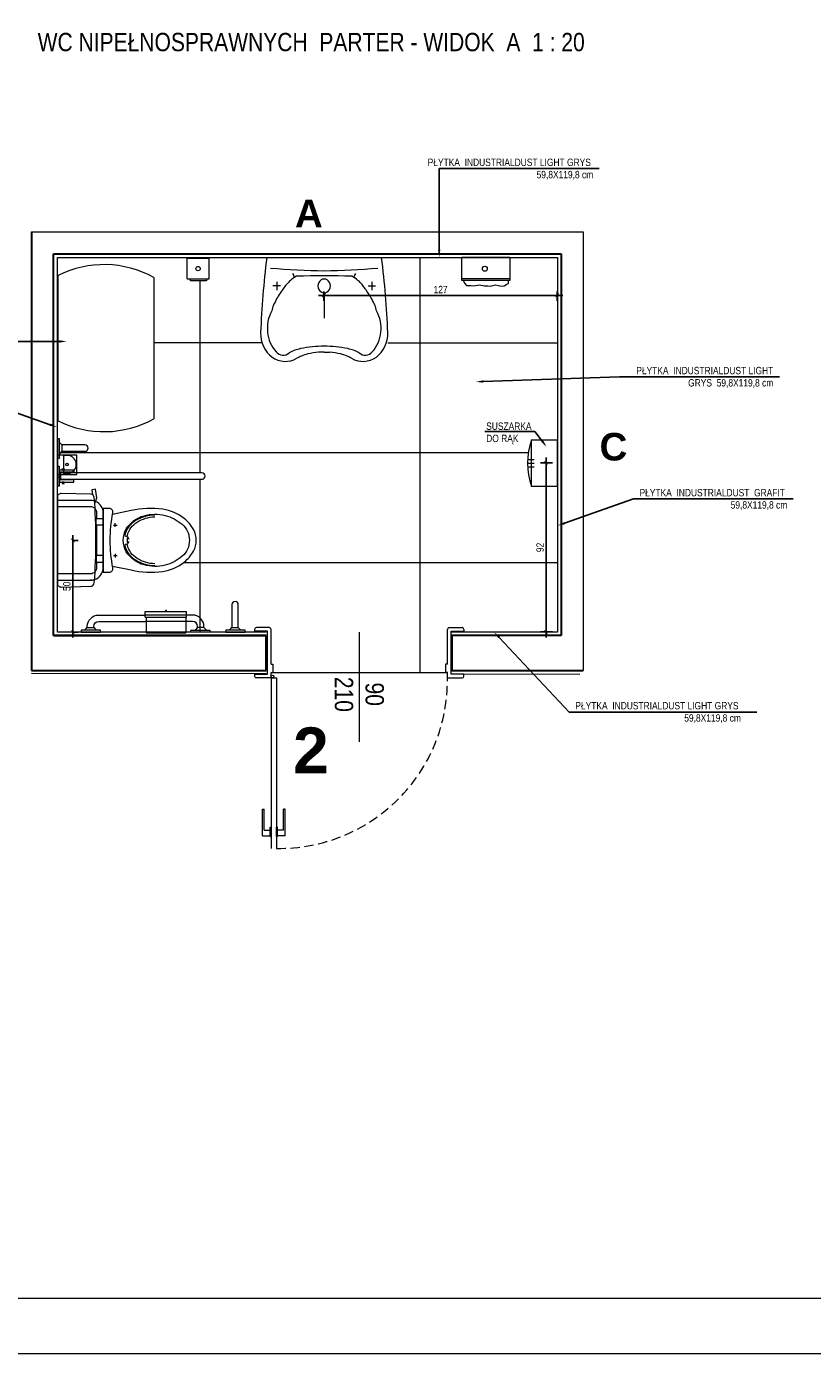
# Model space of a CAD drawing. Header units: millimetres. Extents: x -9038497 to 54128, y -10570064 to 59476.
# Tile 123 of 135: x 50746 to 51174, y 19837 to 20560. Entities that reach past the tile are written whole.
import ezdxf
from ezdxf import colors
from ezdxf.entities.mleader import LeaderData, LeaderLine
from ezdxf.math import Vec2, Vec3

# ---------------------------------------------------------------- set-up
doc = ezdxf.new("R2010")
doc.units = ezdxf.units.MM
doc.header["$LTSCALE"] = 0.8
doc.header["$PDMODE"] = 2
doc.linetypes.add('Dash', pattern=[0.435, 0.3175, -0.1175])
doc.linetypes.add('DASHED2', pattern=[9.525, 6.35, -3.175])
for name, color, linetype, lineweight in [('0 proj_drzwi', 4, 'Continuous', 0), ('0 proj_meble pokojowe-linie środkowe', 42, 'Continuous', 0), ('0 proj_okna', 4, 'Continuous', 0), ('0 proj_widok widok widok', 7, 'Continuous', 0), ('0 proj_wyposażenie sanitarne', 40, 'Continuous', 18), ('A_widok', 8, 'Continuous', 0), ('SCIANY', 1, 'Continuous', 30), ('sciany - mur', 1, 'Continuous', 30), ('tynk', 252, 'Continuous', 5), ('WYPOSAZENIE_SANITARNE', 2, 'Continuous', 20), ('WYPOSAŻENIE', 223, 'Continuous', 9)]:
    doc.layers.add(name, color=color, linetype=linetype, lineweight=lineweight)
doc.layers.add('HATCH', color=4, linetype='Continuous', lineweight=9, plot=False)
doc.layers.add('strop podw.', color=3, linetype='Continuous')
doc.styles.get("Standard").update_dxf_attribs({"font": 'g12f13.shx', "width": 0.8, "height": 10})
doc.styles.add('WYMIAR-20', font='ARIALN.TTF', dxfattribs={"height": 4})
doc.styles.add('WYMIAR-50', font='ARIALN.TTF', dxfattribs={"height": 10})
doc.dimstyles.new('SKALA-20', dxfattribs={"dimscale": 2, "dimtxt": 2, "dimasz": 1, "dimexe": 1.5, "dimexo": 1.5, "dimgap": 0.6, "dimtad": 1, "dimdec": 1, "dimrnd": 0.5, "dimdsep": 46, "dimtxsty": 'WYMIAR-20', "dimblk": 'ARCHTICK', "dimcen": 1.2, "dimdle": 1.5, "dimclrd": 256, "dimclre": 256, "dimclrt": 256, "dimadec": 0, "dimazin": 0, "dimtfac": 0.5, "dimtdec": 1, "dimtix": 1, "dimtmove": 2, "dimatfit": 3, "dimfxl": 2, "dimfxlon": 1, "dimtolj": 1, "dimarcsym": 0})

# ---------------------------------------------------------------- blocks, each defined once
blk = doc.blocks.new('umywalka')
at = {"layer": 'WYPOSAŻENIE', "lineweight": 0}
for p, q in [((-13.14, -5.4), (-17.64, -5.4)), ((-15.39, -7.43), (-15.39, -3.37)), ((0, -62.55), (0, 0)), ((0.06, -2.7), (0, -2.7)), ((-10.09, -16.22), (-10.89, -14.85)), ((-51.46, -31.28), (-51.52, -28.24)), ((-51.46, -31.28), (-51.52, -34.31)), ((-19.14, -31.28), (-33.02, -31.28)), ((-10.09, -46.33), (-10.89, -47.7)), ((-13.14, -57.15), (-17.64, -57.15)), ((-15.39, -55.13), (-15.39, -59.18)), ((0.06, -59.85), (0, -59.85))]:
    blk.add_line(p, q, dxfattribs=at)
at = {"layer": 'WYPOSAŻENIE', "lineweight": 0, "extrusion": (0, 0, -1)}
for centre, major_axis, start_param, end_param in [((-41.5, -10.16), (15, 0), 2.665045, 4.75447), ((-38.5, -16.62), (18.12, 0), 3.92538, 5.263255), ((-58.76, -379.13), (425.33, 0), -1.528716, -1.432204), ((-47.66, -8.85), (5.54, 0), 2.405605, 3.988362), ((-31.76, -14.27), (13.12, 0), -1.360254, -1.107188), ((-47, -41.72), (47.22, 0), -1.107223, -1.025618), ((-45.88, -40.06), (45.05, 0), -1.025688, -0.942144), ((465.01, -36.23), (472.19, 0), 3.153255, 3.222171), ((-81.82, -24.19), (32.87, 0), -0.417269, -0.195158), ((-55.42, -51.85), (61.26, 0), -0.941874, -0.842747), ((-27.17, -23.33), (18.81, 0), -0.843068, -0.664024), ((-27.43, -23.51), (19.14, 0), -0.66381, -0.437397), ((-10.34, -12.95), (2.18, 0), 0.675065, 1.823026), ((-80.22, -28.15), (28.58, 0), -0.476547, -0.370959), ((-74.97, -26.31), (22.95, 0), -0.370899, -0.195376), ((-142.92, -33.07), (94.75, 0), -0.172238, -0.020994), ((-632, -31.28), (622.13, 0), -0.026897, 0.026897), ((-114.23, -33.3), (62.97, 0), -0.195334, -0.089443), ((-15.39, -31.28), (3.75, 0), 1.570796, 4.712389), ((-15.39, -31.28), (3.75, 0), 4.712389, 7.853982), ((-114.23, -29.25), (62.97, 0), 0.089443, 0.195334), ((-142.92, -29.48), (94.75, 0), 0.020994, 0.172238), ((465.01, -26.32), (472.19, 0), 3.061014, 3.12993), ((-74.97, -36.24), (22.95, 0), 0.195376, 0.370899), ((-41.5, -52.39), (15, 0), 1.528716, 3.61814), ((-80.22, -34.4), (28.58, 0), 0.370959, 0.476547), ((-47.66, -53.7), (5.54, 0), 2.294823, 3.87758), ((-81.82, -38.36), (32.87, 0), 0.195158, 0.417269), ((-27.17, -39.22), (18.81, 0), 0.664024, 0.843068), ((-27.43, -39.04), (19.14, 0), 0.437397, 0.66381), ((-10.34, -49.6), (2.18, 0), 4.460159, 5.60812), ((-38.5, -45.93), (18.12, 0), 1.01993, 2.357805), ((-47, -20.83), (47.22, 0), 1.025618, 1.107223), ((-45.88, -22.49), (45.05, 0), 0.942144, 1.025688), ((-55.42, -10.7), (61.26, 0), 0.842747, 0.941874), ((-58.76, 316.58), (425.33, 0), 1.432204, 1.528716), ((-31.76, -48.28), (13.12, 0), 1.107188, 1.360254)]:
    blk.add_ellipse(centre, major_axis=major_axis, ratio=0.9, start_param=start_param, end_param=end_param, dxfattribs=at)
blk = doc.blocks.new('22')
at = {"layer": 'WYPOSAŻENIE'}
for p, q in [((-30410.71, -117927.01), (-30409.39, -117925.7)), ((-30409.39, -117931.83), (-30410.71, -117930.51)), ((-30495.02, -117946.79), (-30495.02, -118023.87)), ((-30493.27, -117945.04), (-30493.27, -117945.04)), ((-30491.52, -118023.87), (-30491.52, -117946.79)), ((-30466.57, -117995.04), (-30466.57, -117993.04)), ((-30449.97, -117995.04), (-30449.97, -117993.04)), ((-30465.57, -117994.04), (-30467.57, -117994.04)), ((-30450.97, -117994.04), (-30448.97, -117994.04)), ((-30450.02, -118004.04), (-30466.53, -118004.04)), ((-30436.52, -118025.54), (-30436.52, -118010.52)), ((-30511.57, -118024.42), (-30510.25, -118023.1)), ((-30506.75, -118023.1), (-30505.43, -118024.42)), ((-30495.02, -118023.87), (-30491.52, -118023.87))]:
    blk.add_line(p, q, dxfattribs=at)
for points in [[(-30424.97, -117928.76), (-30424.97, -117928.76, 0.414214), (-30423.22, -117930.51), (-30410.71, -117930.51), (-30410.71, -117927.01), (-30423.22, -117927.01, 0.414214)], [(-30458.27, -117953.64, -0.221073), (-30449.54, -117957.62, -0.102493), (-30444.67, -117966.84, -0.121565), (-30444.87, -117978.34, -0.187395), (-30452.07, -117988.04, -0.126952), (-30458.27, -117989.64, -0.126952), (-30464.47, -117988.04, -0.187395), (-30471.67, -117978.34, -0.121565), (-30471.87, -117966.84, -0.102493), (-30467.01, -117957.62, -0.221073)], [(-30475.66, -118000.54), (-30440.89, -118000.54), (-30440.89, -117997.28, 0.472458), (-30443.27, -117995.31, -0.097656), (-30473.28, -117995.31, 0.472458), (-30475.66, -117997.28)], [(-30481.73, -118025.54), (-30434.82, -118025.54, 0.421203), (-30432.82, -118023.49), (-30433.21, -118007.38, 0.384529), (-30435.05, -118005.43, 0.020097), (-30458.27, -118004.54, 0.020097), (-30481.5, -118005.43, 0.384529), (-30483.34, -118007.38), (-30483.73, -118023.49, 0.421203)], [(-30508.5, -118008.83), (-30508.5, -118008.83, 0.414214), (-30510.25, -118010.58), (-30510.25, -118023.1), (-30506.75, -118023.1), (-30506.75, -118010.58, 0.414214)]]:
    blk.add_lwpolyline(points, format="xyb", close=True, dxfattribs=at)
for points in [[(-30408.27, -117923.29), (-30409.39, -117923.29), (-30409.39, -117933.79), (-30408.27, -117933.79)], [(-30408.27, -117952.95), (-30409.39, -117952.95), (-30409.39, -117942.45), (-30408.27, -117942.45)], [(-30466.53, -118000.54), (-30466.53, -118004.36), (-30470.23, -118004.36), (-30470.23, -118000.54)], [(-30450.02, -118000.54), (-30450.02, -118004.36), (-30446.32, -118004.36), (-30446.32, -118000.54)], [(-30408.27, -118001.99), (-30409.39, -118001.99), (-30409.39, -118012.49), (-30408.27, -118012.49)], [(-30496.62, -118021.78), (-30496.62, -118022.88), (-30497.28, -118022.88), (-30497.28, -118021.78)], [(-30495.41, -118016.51), (-30495.41, -118024.42), (-30496.62, -118024.42), (-30496.62, -118016.51)], [(-30491.14, -118016.51), (-30491.14, -118024.42), (-30489.93, -118024.42), (-30489.93, -118016.51)], [(-30489.93, -118021.78), (-30489.93, -118022.88), (-30489.27, -118022.88), (-30489.27, -118021.78)], [(-30503.02, -118025.54), (-30503.02, -118024.42), (-30513.52, -118024.42), (-30513.52, -118025.54)], [(-30488.02, -118025.54), (-30488.02, -118024.42), (-30498.52, -118024.42), (-30498.52, -118025.54)]]:
    blk.add_lwpolyline(points, close=True, dxfattribs=at)
for points in [[(-30444.2, -117995.49), (-30442.12, -117985.38, 0.088113), (-30441.29, -117968.13, 0.124068), (-30446.45, -117956.41, 0.086475), (-30452.33, -117951.39, 0.130408), (-30458.27, -117949.94, 0.130408), (-30464.22, -117951.39, 0.086475), (-30470.1, -117956.41, 0.124068), (-30475.26, -117968.13, 0.088113), (-30474.43, -117985.38), (-30472.35, -117995.49)], [(-30410.71, -117945.72), (-30411.33, -117945.72, 0.414213), (-30417.58, -117951.97), (-30417.58, -117977.47)], [(-30410.71, -117949.22), (-30411.33, -117949.22, 0.414211), (-30414.08, -117951.97), (-30414.08, -117977.47)], [(-30471.97, -117972.54, 0.136377), (-30469.17, -117982.64, 0.205105), (-30461.07, -117988.84, 0.668461), (-30460.78, -117987.4, -0.213245), (-30468.17, -117982.04, -0.134007), (-30471.07, -117972.54)], [(-30445.47, -117972.54, -0.134007), (-30448.37, -117982.04, -0.213245), (-30455.77, -117987.4, 0.668461), (-30455.47, -117988.84, 0.205105), (-30447.37, -117982.64, 0.136377), (-30444.57, -117972.54)], [(-30410.71, -118009.22), (-30411.33, -118009.22, -0.414213), (-30417.58, -118002.97), (-30417.58, -117977.47)], [(-30410.71, -118005.72), (-30411.33, -118005.72, -0.414211), (-30414.08, -118002.97), (-30414.08, -117977.47)], [(-30458.77, -117986.44), (-30459.85, -117986.96, 0.801198), (-30459.97, -117987.34, 0.05862), (-30458.27, -117987.54, 0.05862), (-30456.57, -117987.34, 0.801198), (-30456.7, -117986.96), (-30457.77, -117986.44)], [(-30436.89, -118005.29, 0.32142), (-30443.52, -118000.54), (-30473.02, -118000.54, 0.300027), (-30479.46, -118004.78)], [(-30479.65, -118005.29, 0.081906), (-30480.02, -118007.54), (-30480.02, -118025.54)], [(-30479.46, -118004.78, 0.019656), (-30479.65, -118005.29)], [(-30475.45, -118005.02, 0.203745), (-30476.52, -118007.54), (-30476.52, -118025.54)], [(-30470.23, -118004.04), (-30473.02, -118004.04, 0.194092), (-30475.45, -118005.02)], [(-30440.89, -118005.24, 0.216674), (-30443.52, -118004.04), (-30446.32, -118004.04)], [(-30441.1, -118005.02, -0.203745), (-30440.02, -118007.54), (-30440.02, -118025.54)], [(-30436.52, -118010.52), (-30436.52, -118006.54), (-30436.52, -118007.54, 0.081902), (-30436.89, -118005.29)]]:
    blk.add_lwpolyline(points, format="xyb", dxfattribs=at)
for points in [[(-30409.39, -117944.4), (-30410.71, -117945.72), (-30410.71, -117949.22), (-30409.39, -117950.54)], [(-30478.32, -118005.2), (-30481.35, -118004.09), (-30486.1, -118004.76), (-30485.82, -118006.74), (-30483.03, -118006.34)], [(-30409.39, -118010.54), (-30410.71, -118009.22), (-30410.71, -118005.72), (-30409.39, -118004.4)]]:
    blk.add_lwpolyline(points, dxfattribs=at)
for start, end in [(89.99993, 180.00002), (0.00056, 90.00064)]:
    blk.add_arc((-30493.27, -117946.79), 1.75, start, end, dxfattribs=at)
blk = doc.blocks.new('suszarka')
at = {"layer": 'WYPOSAZENIE_SANITARNE', "lineweight": 0}
for p, q in [((1430.7, 3168.03), (1430.7, 3182.03)), ((1430.7, 3182.03), (1456.2, 3182.03)), ((1456.2, 3182.03), (1456.2, 3168.03)), ((1456.2, 3168.03), (1430.7, 3168.03)), ((1441.45, 3166.33), (1441.45, 3169.5)), ((1443.45, 3166.33), (1443.45, 3169.5)), ((1445.45, 3166.33), (1445.45, 3169.5))]:
    blk.add_line(p, q, dxfattribs=at)
blk.add_arc((1443.45, 3204.6), 38.73, 250.77846, 289.22154, dxfattribs=at)
blk = doc.blocks.new('poj na papier toal. bok')
at = {"layer": '0 proj_wyposażenie sanitarne', "lineweight": 0}
for p, q in [((-2521.1, 1876.23), (-2521.1, 1854.74)), ((-2512.6, 1876.23), (-2521.1, 1876.23)), ((-2512.6, 1876.83), (-2509.6, 1876.83)), ((-2512.6, 1876.83), (-2512.6, 1854.23)), ((-2509.6, 1876.83), (-2509.6, 1854.23)), ((-2512.6, 1854.74), (-2521.1, 1854.74)), ((-2512.6, 1854.23), (-2509.6, 1854.23))]:
    blk.add_line(p, q, dxfattribs=at)
blk.add_lwpolyline([(-2509.05, 1865.81), (-2509.6, 1865.81), (-2509.6, 1865.25), (-2509.05, 1865.25)], close=True, dxfattribs=at)
blk = doc.blocks.new('poj na mydło rz')
at = {"layer": '0 proj_wyposażenie sanitarne', "lineweight": 0}
for p, q in [((-2387.64, 1982.05), (-2399.64, 1982.05)), ((-2399.64, 1971.05), (-2399.64, 1982.05)), ((-2387.64, 1971.05), (-2387.64, 1982.05)), ((-2399.64, 1971.05), (-2387.64, 1971.05))]:
    blk.add_line(p, q, dxfattribs=at)
blk.add_lwpolyline([(-2397.85, 1971.05), (-2389.12, 1971.05), (-2389.12, 1969.84), (-2397.85, 1969.84)], close=True, dxfattribs=at)
blk.add_circle((-2393.64, 1976.55), 1.18, dxfattribs=at)
blk = doc.blocks.new('szczotka wc rz')
at = {"layer": '0 proj_wyposażenie sanitarne', "lineweight": 0}
blk.add_line((-2549.15, 1881.62), (-2538.65, 1881.62), dxfattribs=at)
blk.add_lwpolyline([(-2549.15, 1878.41), (-2538.65, 1878.41), (-2538.65, 1888.91), (-2549.15, 1888.91)], close=True, dxfattribs=at)
blk.add_circle((-2543.99, 1883.55), 0.71, dxfattribs=at)
blk.add_arc((-2543.99, 1883.55), 5, 337.2512, 202.7488, dxfattribs=at)
blk = doc.blocks.new('klamm')
at = {"layer": '0 proj_okna', "lineweight": 0}
for p, q in [((-4009.82, 29787.38), (-4005.72, 29787.38)), ((-4009.82, 29787.38), (-4009.82, 29772.78)), ((-4005.72, 29787.61), (-4005.22, 29787.61)), ((-4005.72, 29787.61), (-4005.72, 29782.61)), ((-4005.22, 29787.61), (-4005.22, 29782.61)), ((-4008.97, 29784.26), (-4008.97, 29772.78)), ((-4008.97, 29784.26), (-4005.72, 29784.26)), ((-4005.72, 29782.61), (-4005.22, 29782.61)), ((-4009.82, 29772.78), (-4008.97, 29772.78))]:
    blk.add_line(p, q, dxfattribs=at)
blk = doc.blocks.new('poj na ręczniki')
at = {"layer": 'WYPOSAZENIE_SANITARNE'}
for p, q in [((1383.47, 3156.04), (1383.47, 3168.54)), ((1409.47, 3168.54), (1383.47, 3168.54)), ((1409.47, 3168.54), (1409.47, 3156.04)), ((1409.47, 3157.04), (1383.47, 3157.04)), ((1409.47, 3156.04), (1383.47, 3156.04)), ((1384.14, 3156.04), (1385.07, 3154.41)), ((1385.07, 3154.41), (1386.05, 3153.33)), ((1386.05, 3153.33), (1388.25, 3153.43)), ((1388.25, 3153.43), (1390.01, 3153.24)), ((1390.01, 3153.24), (1392.85, 3153.68)), ((1392.85, 3153.68), (1395.74, 3153.19)), ((1395.74, 3153.19), (1397.5, 3153.24)), ((1397.5, 3153.24), (1398.77, 3152.89)), ((1398.77, 3152.89), (1401.71, 3153.63)), ((1401.71, 3153.63), (1403.47, 3153.43)), ((1403.47, 3153.43), (1404.84, 3152.94)), ((1404.84, 3152.94), (1406.55, 3153.24)), ((1406.55, 3153.24), (1407.88, 3154.02)), ((1407.88, 3154.02), (1408.8, 3154.36)), ((1408.8, 3154.36), (1408.8, 3156.04))]:
    blk.add_line(p, q, dxfattribs=at)
blk.add_circle((1395.93, 3162.48), 1.35, dxfattribs=at)
blk = doc.blocks.new('_ArchTick')
at = {"color": 0, "linetype": 'ByBlock', "const_width": 0.15}
blk.add_lwpolyline([(-0.5, -0.5), (0.5, 0.5)], dxfattribs=at)
blk = doc.blocks.new('*D2432')
at = {"layer": '0 proj_widok widok widok', "lineweight": -2, "transparency": 16777216}
for p, q in [((51038.26, 20413.67), (50905.26, 20413.67)), ((50908.26, 20415.72), (50908.26, 20410.67)), ((51035.26, 20415.72), (51035.26, 20410.67))]:
    blk.add_line(p, q, dxfattribs=at)
at = {"layer": 'Defpoints', "color": 0, "lineweight": 0, "transparency": 16777216}
for p in [(50908.26, 20418.72), (51035.26, 20418.72), (50908.26, 20413.67)]:
    blk.add_point(p, dxfattribs=at)
at = {"layer": '0 proj_widok widok widok', "lineweight": -2, "transparency": 16777216, "xscale": 2, "yscale": 2, "zscale": 2, "rotation": 180}
blk.add_blockref('_ArchTick', (50908.26, 20413.67), dxfattribs=at)
at = {"layer": '0 proj_widok widok widok', "lineweight": -2, "transparency": 16777216, "xscale": 2, "yscale": 2, "zscale": 2}
blk.add_blockref('_ArchTick', (51035.26, 20413.67), dxfattribs=at)
at = {"layer": '0 proj_widok widok widok', "lineweight": 0, "transparency": 16777216, "insert": (50971.76, 20416.88), "char_height": 4, "attachment_point": 5, "style": 'WYMIAR-20'}
blk.add_mtext('\\A1;127', dxfattribs=at)
blk = doc.blocks.new('*D2433')
at = {"layer": '0 proj_widok widok widok', "lineweight": -2, "transparency": 16777216}
for p, q in [((50771.53, 20227.29), (50771.53, 20283.15)), ((50771.47, 20280.15), (50774.53, 20280.15)), ((50771.47, 20230.29), (50774.53, 20230.29))]:
    blk.add_line(p, q, dxfattribs=at)
at = {"layer": 'Defpoints', "color": 0, "lineweight": 0, "transparency": 16777216}
for p in [(50768.47, 20280.15), (50771.53, 20280.15), (50768.47, 20230.29)]:
    blk.add_point(p, dxfattribs=at)
at = {"layer": '0 proj_widok widok widok', "lineweight": -2, "transparency": 16777216, "xscale": 2, "yscale": 2, "zscale": 2}
for p, rotation in [((50771.53, 20280.15), 90), ((50771.53, 20230.29), 270)]:
    blk.add_blockref('_ArchTick', p, dxfattribs=dict(at, rotation=rotation))
at = {"layer": '0 proj_widok widok widok', "lineweight": 0, "transparency": 16777216, "insert": (50768.28, 20255.22), "char_height": 4, "attachment_point": 5, "rotation": 90, "style": 'WYMIAR-20'}
blk.add_mtext('\\A1;50', dxfattribs=at)
blk = doc.blocks.new('*D2434')
at = {"layer": '0 proj_widok widok widok', "lineweight": -2, "transparency": 16777216}
for p, q in [((51029.15, 20325.42), (51029.15, 20227.36)), ((51032.62, 20322.42), (51026.15, 20322.42)), ((51032.62, 20230.36), (51026.15, 20230.36))]:
    blk.add_line(p, q, dxfattribs=at)
at = {"layer": 'Defpoints', "color": 0, "lineweight": 0, "transparency": 16777216}
for p in [(51035.62, 20322.42), (51029.15, 20230.36), (51035.62, 20230.36)]:
    blk.add_point(p, dxfattribs=at)
at = {"layer": '0 proj_widok widok widok', "lineweight": -2, "transparency": 16777216, "xscale": 2, "yscale": 2, "zscale": 2}
for p, rotation in [((51029.15, 20322.42), 90), ((51029.15, 20230.36), 270)]:
    blk.add_blockref('_ArchTick', p, dxfattribs=dict(at, rotation=rotation))
at = {"layer": '0 proj_widok widok widok', "lineweight": 0, "transparency": 16777216, "insert": (51025.91, 20276.39), "char_height": 4, "attachment_point": 5, "rotation": 90, "style": 'WYMIAR-20'}
blk.add_mtext('\\A1;92', dxfattribs=at)

msp = doc.modelspace()

# ---------------------------------------------------------------- linework, layer by layer
at = {"layer": '0 proj_drzwi', "lineweight": 0}
msp.add_line((50927.48, 20230.26), (50927.48, 20170.44), dxfattribs=at)
at = {"layer": '0 proj_drzwi'}
for p, q in [((50879.48, 20212.82), (50880.48, 20212.82)), ((50880.48, 20212.82), (50880.48, 20208.32)), ((50975.48, 20212.82), (50974.48, 20212.82)), ((50974.48, 20212.82), (50974.48, 20208.32)), ((50879.48, 20205.32), (50879.48, 20208.32)), ((50879.48, 20208.32), (50880.48, 20208.32)), ((50879.48, 20205.32), (50882.5, 20205.32)), ((50879.48, 20205.32), (50879.48, 20112.46)), ((50882.5, 20205.32), (50882.47, 20112.46)), ((50975.48, 20208.32), (50974.48, 20208.32)), ((50975.48, 20205.32), (50975.48, 20208.32))]:
    msp.add_line(p, q, dxfattribs=at)
msp.add_circle((50880.23, 20206.08), 0.756, dxfattribs=at)
at = {"layer": '0 proj_drzwi', "linetype": 'DASHED2', "lineweight": 0}
msp.add_arc((50883.94, 20203.99), 91.54, 269.08018, 0.83064, dxfattribs=at)
at = {"layer": '0 proj_meble pokojowe-linie środkowe'}
for p, q in [((50763.59, 20345.33), (50763.59, 20424.55)), ((50815.59, 20423.47), (50815.59, 20346.4))]:
    msp.add_line(p, q, dxfattribs=at)
for centre, start, end in [((50788.57, 20374.46), 61.13102, 116.50437), ((50788.57, 20395.41), 243.49563, 298.86898)]:
    msp.add_arc(centre, 55.97, start, end, dxfattribs=at)
at = {"layer": '0 proj_okna', "lineweight": 0}
for p, q in [((50870.47, 20231.7), (50870.47, 20230.7)), ((50877.48, 20230.7), (50870.47, 20230.7)), ((50878.48, 20232.69), (50871.47, 20232.69)), ((50877.48, 20207.32), (50877.48, 20230.7)), ((50879.48, 20212.82), (50879.48, 20231.71)), ((50975.48, 20212.82), (50975.48, 20231.7)), ((50976.47, 20232.69), (50983.48, 20232.69)), ((50977.44, 20230.7), (50984.48, 20230.7)), ((50977.48, 20207.32), (50977.48, 20230.7)), ((50984.48, 20231.7), (50984.48, 20230.7)), ((50870.48, 20207.32), (50877.48, 20207.32)), ((50870.48, 20207.32), (50870.48, 20206.32)), ((50879.48, 20205.32), (50871.48, 20205.32)), ((50975.48, 20205.32), (50983.48, 20205.32)), ((50984.48, 20207.32), (50977.48, 20207.32)), ((50984.48, 20206.32), (50984.48, 20207.32))]:
    msp.add_line(p, q, dxfattribs=at)
for centre, radius, start, end in [((50871.47, 20231.7), 0.996, 90, 180), ((50878.48, 20231.7), 0.996, 359.98196, 90), ((50976.47, 20231.7), 0.996, 90, 180), ((50983.48, 20231.7), 0.996, 0, 90), ((50871.48, 20206.32), 1, 180, 270), ((50983.48, 20206.32), 1, 270, 0)]:
    msp.add_arc(centre, radius, start, end, dxfattribs=at)
at = {"layer": '0 proj_widok widok widok', "lineweight": 0}
for p, q in [((50960.54, 20434.23), (50960.54, 20208.24)), ((50840.74, 20421.56), (50840.74, 20317.02)), ((50815.59, 20388.1), (50874.13, 20388.1)), ((50943.01, 20387.85), (51035.16, 20387.85)), ((50764.85, 20328.05), (51019.49, 20328.05)), ((50763.11, 20314.63), (50764.78, 20314.63)), ((50840.74, 20313.52), (50840.74, 20230.31)), ((51035.22, 20314.63), (51035.32, 20314.63)), ((50831.99, 20268.25), (51035.32, 20268.25)), ((50879.53, 20208.24), (50975.5, 20208.24))]:
    msp.add_line(p, q, dxfattribs=at)
for points in [[(49790.27, 19837.34), (51890.27, 19837.34), (51890.27, 21311.34), (49790.27, 21311.34)], [(49950.27, 21281.34), (51860.27, 21281.34), (51860.27, 19867.34), (49950.27, 19867.34)]]:
    msp.add_lwpolyline(points, close=True, dxfattribs=at)
at = {"layer": 'HATCH', "color": 252}
msp.add_lwpolyline([(49790.27, 19837.34), (51890.27, 19837.34), (51890.27, 21311.34), (49790.27, 21311.34)], close=True, dxfattribs=at)
at = {"layer": 'SCIANY', "ltscale": 40}
for p, q in [((50749.11, 20448.23), (50749.11, 20209.39)), ((50761.11, 20228.39), (50761.11, 20436.23)), ((50761.11, 20436.23), (51037.32, 20436.23)), ((51037.32, 20436.23), (51037.32, 20228.39)), ((50876.82, 20228.39), (50761.11, 20228.39)), ((50876.82, 20209.39), (50876.82, 20228.39)), ((50977.82, 20228.39), (50977.82, 20209.39)), ((51037.32, 20228.39), (50977.82, 20228.39)), ((50749.11, 20209.39), (50876.82, 20209.39)), ((50977.82, 20209.39), (51049.32, 20209.39))]:
    msp.add_line(p, q, dxfattribs=at)
at = {"layer": 'sciany - mur', "lineweight": 0, "ltscale": 40}
for p, q in [((50749.11, 20448.23), (51049.32, 20448.23)), ((51049.32, 20448.23), (51049.32, 20209.39)), ((50761.11, 20228.31), (50876.82, 20228.31))]:
    msp.add_line(p, q, dxfattribs=at)
at = {"layer": 'strop podw.', "linetype": 'Dash', "lineweight": 0}
for p, q in [((50749.11, 20359.39), (50749.11, 20359.39)), ((50761.11, 20359.39), (50761.11, 20359.39)), ((51008.91, 20228.39), (51008.91, 20228.31))]:
    msp.add_line(p, q, dxfattribs=at)
at = {"layer": 'tynk', "lineweight": 0, "ltscale": 40}
for p, q in [((50763.11, 20230.31), (50763.11, 20434.23)), ((50763.11, 20434.23), (51035.32, 20434.23)), ((51035.32, 20434.23), (51035.32, 20230.31)), ((50876.84, 20230.31), (50763.11, 20230.31)), ((51035.32, 20230.31), (50977.6, 20230.31)), ((50977.66, 20207.58), (51047.54, 20207.39))]:
    msp.add_line(p, q, dxfattribs=at)
msp.add_lwpolyline([(50749, 20207.89), (50876.84, 20207.71)], dxfattribs=at)

# ---------------------------------------------------------------- block references
at = {"layer": '0 proj_okna', "lineweight": 0, "xscale": -1, "rotation": 180}
msp.add_blockref('klamm', (54884.7, 49906.6), dxfattribs=at)
at = {"layer": '0 proj_okna', "lineweight": 0, "rotation": 180}
msp.add_blockref('klamm', (46877.25, 49906.6), dxfattribs=at)
at = {"layer": '0 proj_widok widok widok', "lineweight": 0}
msp.add_blockref('poj na mydło rz', (53233.39, 18451.72), dxfattribs=at)
for name, p, rotation in [('szczotka wc rz', (48884.82, 17777.55), 270), ('poj na papier toal. bok', (52687.73, 22751.03), 90)]:
    msp.add_blockref(name, p, dxfattribs=dict(at, rotation=rotation))
at = {"layer": 'A_widok', "linetype": 'Continuous', "lineweight": 0, "rotation": 269.9999999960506}
msp.add_blockref('22', (168788.65, -10178), dxfattribs=at)
at = {"layer": 'WYPOSAZENIE_SANITARNE'}
msp.add_blockref('poj na ręczniki', (49599.9, 17265.72), dxfattribs=at)
at = {"layer": 'WYPOSAZENIE_SANITARNE', "rotation": 270}
msp.add_blockref('suszarka', (47853.19, 21765.77), dxfattribs=at)
at = {"layer": 'WYPOSAŻENIE', "xscale": -1, "rotation": 270}
msp.add_blockref('umywalka', (50939.67, 20434.23), dxfattribs=at)

# ---------------------------------------------------------------- texts
at = {"layer": '0 proj_okna', "lineweight": 0, "style": 'WYMIAR-50'}
for s, p in [('210', (50914.17, 20205.91)), ('90', (50930.88, 20202.8))]:
    msp.add_text(s, height=10, rotation=270, dxfattribs=at).set_placement(p)
at = {"layer": '0 proj_widok widok widok', "lineweight": 0}
for s, width, gutter_width, insert, char_height, attachment_point, style in [('WC NIPEŁNOSPRAWNYCH  PARTER - WIDOK  A  1 : 20 ', 304.3937, 50, (50752.4, 20556.67), 10, 1, 'WYMIAR-50'), ('PŁYTKA  INDUSTRIALDUST LIGHT GRYS  59,8X119,8 cm  ', 95.0902, 20, (51054.84, 20488.15), 4, 3, 'WYMIAR-20'), ('{\\fArial Unicode MS|b1|i0|c238|p34;A}', 21.4671, 50, (50892.48, 20465.75), 15, 1, 'WYMIAR-50'), ('PŁYTKA  INDUSTRIALDUST LIGHT GRYS  59,8X119,8 cm  ', 78.8002, 20, (51152.88, 20374.72), 4, 3, 'WYMIAR-20'), ('SUSZARKA \\PDO RĄK', 78.8002, 20, (50996.58, 20344.44), 4, 1, 'WYMIAR-20'), ('{\\fArial Unicode MS|b1|i0|c238|p34;C}', 21.4671, 50, (51058.28, 20338.75), 15, 1, 'WYMIAR-50'), ('PŁYTKA  INDUSTRIALDUST  GRAFIT  59,8X119,8 cm  ', 88.0267, 20, (51160.49, 20308.21), 4, 3, 'WYMIAR-20'), ('PŁYTKA  INDUSTRIALDUST LIGHT GRYS  59,8X119,8 cm  ', 95.0902, 20, (51135.23, 20192.18), 4, 3, 'WYMIAR-20'), ('{\\fArial Unicode MS|b1|i0|c238|p34;2}', 52.3465, 50, (50891.44, 20178.34), 25, 1, 'WYMIAR-50')]:
    msp.add_mtext_dynamic_manual_height_columns(s, width=width, gutter_width=gutter_width, heights=[0], dxfattribs=dict(at, insert=insert, char_height=char_height, attachment_point=attachment_point, style=style))

# ---------------------------------------------------------------- dimensions: what is measured, and where the dimension line sits
dim = msp.add_linear_dim(base=(50908.26, 20413.67), p1=(51035.26, 20418.72), p2=(50908.26, 20418.72), dimstyle='SKALA-20', dxfattribs=at)
dim.commit()
dim.dimension.update_dxf_attribs({"geometry": '*D2432', "text_midpoint": (50971.76, 20416.88)})
for base, p1, p2, picture, middle in [((51029.15, 20230.36), (51035.62, 20322.42), (51035.62, 20230.36), '*D2434', (51025.91, 20276.39)), ((50771.53, 20280.15), (50768.47, 20230.29), (50768.47, 20280.15), '*D2433', (50768.28, 20255.22))]:
    dim = msp.add_linear_dim(base=base, p1=p1, p2=p2, angle=90, dimstyle='SKALA-20', dxfattribs=at)
    dim.commit()
    dim.dimension.update_dxf_attribs({"geometry": picture, "text_midpoint": middle})

# ---------------------------------------------------------------- leaders
ml = msp.add_multileader_mtext('Standard', dxfattribs=at)
ml.set_content('', color=256)
ml.set_leader_properties()
ml.build(insert=Vec2(0, 0))
ml.multileader.update_dxf_attribs({"text_right_attachment_type": 6, "dogleg_length": 0.36})
ctx = ml.context
ctx.base_point, ctx.plane_origin = Vec3(51058.13, 20482.79), Vec3(50960.78, 20512.01)
ctx.right_attachment = 6
notes = []
notes.append((ctx, [(0, (1, 1, 0), (50971.06, 20482.79), (1, 0), 87.07, [(0, [(50970.99, 20434.55)], 0, [])])]))
ctx.mtext.insert, ctx.mtext.flow_direction = Vec3(51060.13, 20484.79), 5
ml = msp.add_multileader_mtext('Standard', dxfattribs=at)
ml.set_content('', color=256)
ml.set_leader_properties()
ml.build(insert=Vec2(0, 0))
ml.multileader.update_dxf_attribs({"text_right_attachment_type": 6, "dogleg_length": 0.36})
ctx = ml.context
ctx.base_point, ctx.plane_origin = Vec3(50664.74, 20390.58), Vec3(50768.21, 20388.58)
ctx.right_attachment, ctx.text_align_type = 6, 2
notes.append((ctx, [(0, (1, 1, 0), (50669.1, 20388.58), (-1, 0), 0.36, [(0, [(50768.21, 20388.58)], 0, [])])]))
ctx.mtext.insert, ctx.mtext.alignment, ctx.mtext.flow_direction = Vec3(50666.74, 20392.58), 3, 5
ml = msp.add_multileader_mtext('Standard', dxfattribs=at)
ml.set_content('', color=256)
ml.set_leader_properties()
ml.build(insert=Vec2(0, 0))
ml.multileader.update_dxf_attribs({"text_right_attachment_type": 6, "dogleg_length": 0.36})
ctx = ml.context
ctx.base_point, ctx.plane_origin = Vec3(51156.17, 20369.37), Vec3(51058.81, 20398.58)
ctx.right_attachment = 6
notes.append((ctx, [(0, (1, 1, 0), (51069.1, 20369.37), (1, 0), 87.07, [(0, [(50991.02, 20366.62)], 0, [])])]))
ctx.mtext.insert, ctx.mtext.flow_direction = Vec3(51158.17, 20371.37), 5
ml = msp.add_multileader_mtext('Standard', dxfattribs=at)
ml.set_content('', color=256)
ml.set_leader_properties()
ml.build(insert=Vec2(0, 0))
ml.multileader.update_dxf_attribs({"text_right_attachment_type": 6, "dogleg_length": 0.36})
ctx = ml.context
ctx.base_point, ctx.plane_origin = Vec3(50630.61, 20358.5), Vec3(50731.97, 20385.72)
ctx.right_attachment, ctx.text_align_type = 6, 2
notes.append((ctx, [(0, (1, 1, 0), (50721.68, 20356.5), (-1, 0), 87.07, [(0, [(50762.94, 20341.92)], 0, [])])]))
ctx.mtext.insert, ctx.mtext.alignment, ctx.mtext.flow_direction = Vec3(50632.61, 20360.5), 3, 5
ml = msp.add_multileader_mtext('Standard', dxfattribs=at)
ml.set_content('', color=256)
ml.set_leader_properties()
ml.build(insert=Vec2(0, 0))
ml.multileader.update_dxf_attribs({"text_right_attachment_type": 6, "dogleg_length": 0.36})
ctx = ml.context
ctx.base_point, ctx.plane_origin = Vec3(50993.88, 20341.48), Vec3(51029.5, 20331.15)
ctx.right_attachment, ctx.text_align_type = 6, 2
notes.append((ctx, [(0, (1, 1, 0), (51023.1, 20339.48), (-1, 0), 25.21, [(0, [(51029.5, 20331.15)], 0, [])])]))
ctx.mtext.insert, ctx.mtext.alignment, ctx.mtext.flow_direction = Vec3(50995.88, 20343.48), 3, 5
ml = msp.add_multileader_mtext('Standard', dxfattribs=at)
ml.set_content('', color=256)
ml.set_leader_properties()
ml.build(insert=Vec2(0, 0))
ml.multileader.update_dxf_attribs({"text_right_attachment_type": 6, "dogleg_length": 0.36})
ctx = ml.context
ctx.base_point, ctx.plane_origin = Vec3(51163.78, 20302.85), Vec3(51066.42, 20332.07)
ctx.right_attachment = 6
notes.append((ctx, [(0, (1, 1, 0), (51076.71, 20302.85), (1, 0), 87.07, [(0, [(51035.46, 20288.27)], 0, [])])]))
ctx.mtext.insert, ctx.mtext.flow_direction = Vec3(51165.78, 20304.85), 5
ml = msp.add_multileader_mtext('Standard', dxfattribs=at)
ml.set_content('', color=256)
ml.set_leader_properties()
ml.build(insert=Vec2(0, 0))
ml.multileader.update_dxf_attribs({"text_right_attachment_type": 6, "dogleg_length": 0.36})
ctx = ml.context
ctx.base_point, ctx.plane_origin = Vec3(51143.97, 20186.64), Vec3(51031.53, 20215.85)
ctx.right_attachment = 6
notes.append((ctx, [(0, (1, 1, 0), (51041.82, 20186.64), (1, 0), 102.15, [(0, [(51000.97, 20230.2)], 0, [])])]))
ctx.mtext.insert, ctx.mtext.flow_direction = Vec3(51145.97, 20188.64), 5
for ctx, leaders in notes:
    for number, flags, end, landing, length, lines in leaders:
        leader = LeaderData()
        leader.index, (leader.has_last_leader_line, leader.has_dogleg_vector, leader.attachment_direction) = number, flags
        leader.last_leader_point, leader.dogleg_vector, leader.dogleg_length = Vec3(end), Vec3(landing), length
        for number, points, colour, breaks in lines:
            line = LeaderLine()
            line.index, line.vertices, line.color, line.breaks = number, Vec3.list(points), colors.encode_raw_color(colour), breaks
            leader.lines.append(line)
        ctx.leaders.append(leader)

doc.saveas('drawing.dxf')
